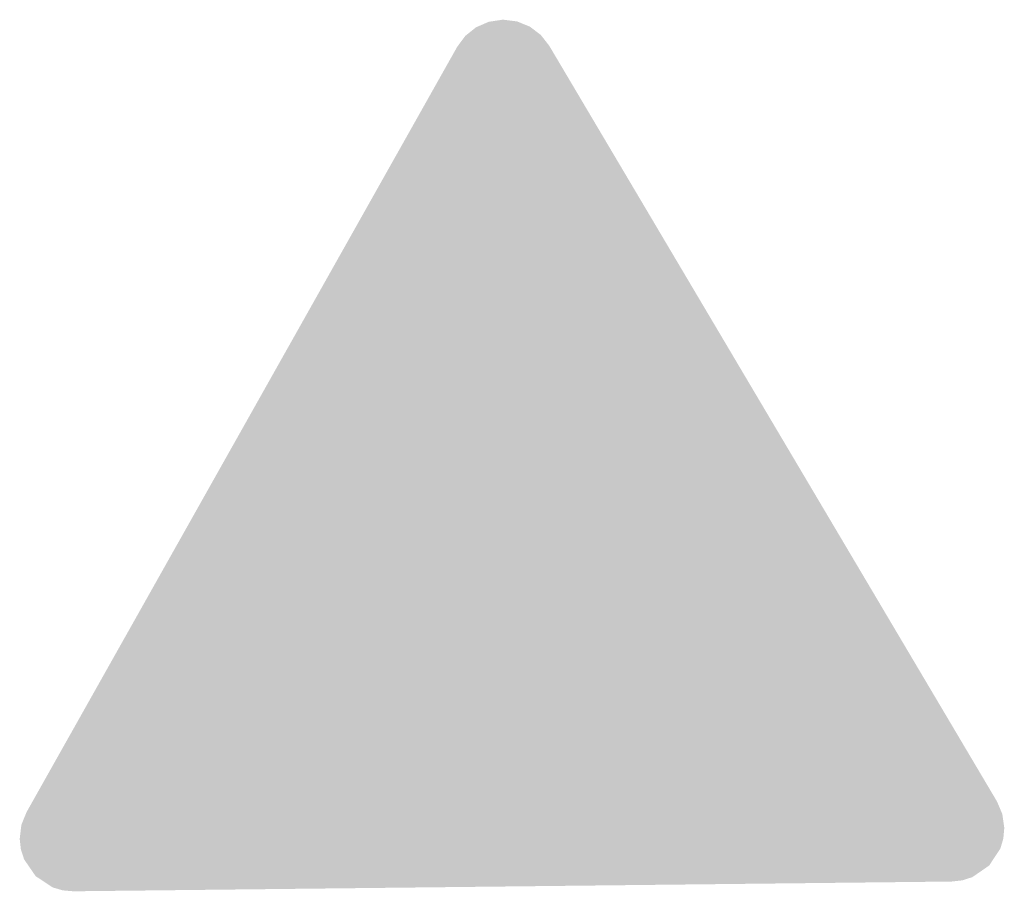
# Model space of a CAD drawing. Header units: millimetres. Extents: x -719 to 13548277, y -502 to 4357967.
# Tile 3 of 3: x 13546511 to 13548277, y 4356404 to 4357967. Entities that reach past the tile are written whole.
import ezdxf

# ---------------------------------------------------------------- set-up
doc = ezdxf.new("R2010")
doc.units = ezdxf.units.MM
doc.layers.add('znak', color=7, linetype='Continuous')

# ---------------------------------------------------------------- blocks, each defined once
blk = doc.blocks.new('44444333')
at = {"layer": 'znak', "true_color": 0xffffff}
blk.add_hatch(color=7, dxfattribs=at).paths.add_polyline_path([(6784764.8, 2172461.2), (6784783.9, 2172463.4), (6784801.7, 2172469.1), (6784831.8, 2172489.9), (6784851.9, 2172520.4), (6784857.2, 2172538.3), (6784858.9, 2172557.5), (6784858.9, 2172557.5), (6784855.3, 2172582.5), (6784845.7, 2172605), (6784845.7, 2172605), (6784043, 2173960.1), (6784043, 2173960.1), (6784028, 2173979.3), (6784008.5, 2173994.2), (6783985.5, 2174003.6), (6783960, 2174006.8), (6783960, 2174006.8), (6783934.6, 2174003), (6783911.9, 2173993.1), (6783892.7, 2173977.8), (6783878.1, 2173958.2), (6783878.1, 2173958.2), (6783105.9, 2172585.6), (6783105.9, 2172585.6), (6783096.7, 2172562.9), (6783093.7, 2172537.8), (6783093.7, 2172537.8), (6783095.8, 2172518.7), (6783101.6, 2172500.9), (6783122.3, 2172470.8), (6783152.8, 2172450.7), (6783170.7, 2172445.4), (6783190, 2172443.7), (6783190, 2172443.7), (6784764.8, 2172461.2)])
at = {"layer": 'znak', "true_color": 0xff0000}
h = blk.add_hatch(color=1, dxfattribs=at)
h.paths.add_polyline_path([(6784762.1, 2172489.2), (6784790.9, 2172495.4), (6784814.2, 2172511.5), (6784829.8, 2172535.2), (6784835.3, 2172564.1), (6784835.3, 2172564.1), (6784832.5, 2172583.6), (6784825, 2172601.1), (6784825, 2172601.1), (6784022.4, 2173956.1), (6784022.4, 2173956.1), (6784010.7, 2173971.1), (6783995.5, 2173982.6), (6783977.7, 2173990), (6783957.8, 2173992.4), (6783957.8, 2173992.4), (6783938.1, 2173989.5), (6783920.4, 2173981.8), (6783905.5, 2173969.9), (6783894.1, 2173954.7), (6783894.1, 2173954.7), (6783121.9, 2172582.1), (6783121.9, 2172582.1), (6783114.8, 2172564.4), (6783112.4, 2172544.9), (6783112.4, 2172544.9), (6783118.5, 2172516.2), (6783134.7, 2172492.8), (6783158.4, 2172477.2), (6783187.3, 2172471.7), (6783187.3, 2172471.7), (6784762.1, 2172489.2)])
h.paths.add_polyline_path([(6784636.9, 2172612.2), (6784645.1, 2172614), (6784651.8, 2172618.6), (6784656.3, 2172625.4), (6784657.8, 2172633.6), (6784657.8, 2172633.6), (6784654.9, 2172644.2), (6784654.9, 2172644.2), (6783978.5, 2173786.2), (6783978.5, 2173786.2), (6783970.8, 2173793.8), (6783960, 2173796.6), (6783960, 2173796.6), (6783949.3, 2173793.5), (6783941.8, 2173785.8), (6783941.8, 2173785.8), (6783291, 2172629), (6783291, 2172629), (6783288.3, 2172618.4), (6783288.3, 2172618.4), (6783290.1, 2172610.2), (6783294.7, 2172603.5), (6783301.4, 2172599), (6783309.7, 2172597.4), (6783309.7, 2172597.4), (6784636.9, 2172612.2)], flags=0)

msp = doc.modelspace()

# ---------------------------------------------------------------- block references
at = {"color": 0, "lineweight": 25}
msp.add_blockref('44444333', (6763417.711, 2183960.31), dxfattribs=at)

doc.saveas('drawing.dxf')
